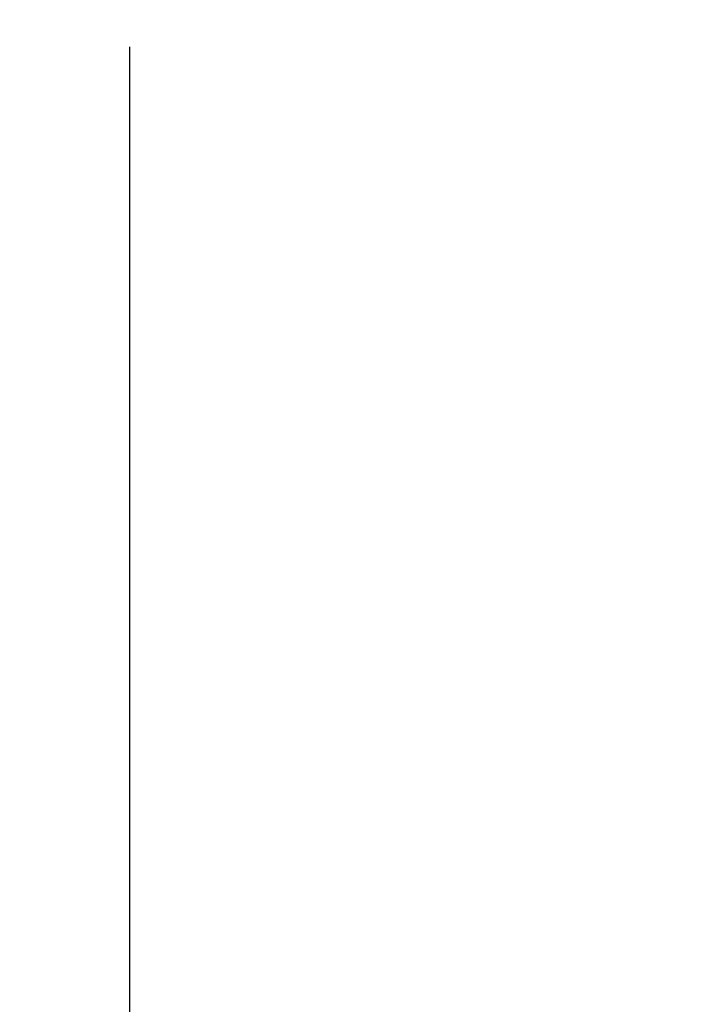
# Model space of a CAD drawing. Header units: millimetres. Extents: x -1030 to 192, y -442 to 180.
# Tile 9 of 256: x -1013.65 to -1007.98, y -418.39 to -409.97. Entities that reach past the tile are written whole.
import ezdxf

# ---------------------------------------------------------------- set-up
doc = ezdxf.new("R2010")
doc.units = ezdxf.units.MM
doc.header["$MEASUREMENT"] = 0
doc.layers.add('OVIDIO 120x60x72h', color=7, linetype='Continuous')

msp = doc.modelspace()

# ---------------------------------------------------------------- linework, layer by layer
at = {"layer": 'OVIDIO 120x60x72h', "extrusion": (0.108979, 0.202852, 0.973126)}
for points in [[(700.1307, 998.2628), (700.1307, 837.607)], [(700.1307, 837.607), (700.1307, 998.2628)], [(699.8353, 998.2628), (699.8353, 837.607)], [(699.5398, 837.607), (699.5398, 998.2628)], [(699.5398, 998.2628), (699.5398, 837.607)], [(697.1141, 991.6857), (697.1141, 981.6436)], [(696.5231, 991.6857), (696.5231, 981.6436)]]:
    msp.add_lwpolyline(points, dxfattribs=at)
at = {"layer": 'OVIDIO 120x60x72h', "extrusion": (0.235702, 0.235702, 0.942809)}
for points in [[(417.7515, 1208.228), (417.7515, 1099.1502)], [(416.8028, 1099.1502), (416.8028, 1208.228)], [(414.9054, 1208.228), (414.9054, 1099.1502)], [(413.9567, 1099.1502), (413.9567, 1208.228)]]:
    msp.add_lwpolyline(points, dxfattribs=at)
at = {"layer": 'OVIDIO 120x60x72h', "extrusion": (0.881208, -0.265507, 0.391124)}
for points in [[(-647.4306, 970.5539), (-693.0503, 1029.7741)], [(-693.0503, 1029.7741), (-647.4306, 970.5539)]]:
    msp.add_lwpolyline(points, dxfattribs=at)
at = {"layer": 'OVIDIO 120x60x72h', "extrusion": (0.881275, -0.265352, 0.391079)}
for points in [[(-647.4225, 971.8636), (-689.8063, 1026.9133)], [(-689.8063, 1026.9133), (-647.4225, 971.8636)], [(-647.6017, 971.726), (-689.9854, 1026.7754)]]:
    msp.add_lwpolyline(points, dxfattribs=at)
at = {"layer": 'OVIDIO 120x60x72h', "extrusion": (0.881185, -0.265561, 0.391139)}
for points in [[(-693.8279, 1029.2328), (-647.5076, 969.1146)], [(-647.5076, 969.1146), (-693.8279, 1029.2328)]]:
    msp.add_lwpolyline(points, dxfattribs=at)
at = {"layer": 'OVIDIO 120x60x72h', "extrusion": (0.108984, 0.202859, 0.973124)}
msp.add_lwpolyline([(697.7024, 981.6503), (697.7024, 991.6924)], dxfattribs=at)
at = {"layer": 'OVIDIO 120x60x72h', "extrusion": (-0.276084, 0.122608, 0.953281)}
msp.add_lwpolyline([(786.3562, -496.083), (786.3562, -497.583)], dxfattribs=at)
at = {"layer": 'OVIDIO 120x60x72h', "extrusion": (0, 1, 0)}
for points in [[(1013.3868, 752.7161), (1012.0452, 755.3994)], [(1012.0452, 755.3994), (1013.3868, 752.7161)], [(1013.022, 752.5337), (1011.6803, 755.217)], [(1012.0452, 755.3994), (1013.3868, 752.7161)]]:
    msp.add_lwpolyline(points, dxfattribs=at)
at = {"layer": 'OVIDIO 120x60x72h', "extrusion": (0.318265, -0.213729, 0.923595)}
msp.add_lwpolyline([(-905.5054, 853.4127), (-905.5054, 854.3645)], dxfattribs=at)
at = {"layer": 'OVIDIO 120x60x72h', "extrusion": (1, 0, 0)}
for points in [[(-410.204, 752.7161), (-422.597, 752.7161)], [(-422.597, 755.3994), (-410.204, 755.3994)]]:
    msp.add_lwpolyline(points, dxfattribs=at)
at = {"layer": 'OVIDIO 120x60x72h', "extrusion": (0.318267, -0.213731, 0.923594)}
for points in [[(-905.1318, 854.365), (-905.1318, 853.4133)], [(-904.7578, 854.365), (-904.7578, 853.4133)]]:
    msp.add_lwpolyline(points, dxfattribs=at)
at = {"layer": 'OVIDIO 120x60x72h'}
msp.add_lwpolyline([(-1012.716, -410.204), (-1012.716, -422.597)], dxfattribs=at)
at = {"layer": 'OVIDIO 120x60x72h', "extrusion": (0.108989, 0.202866, 0.973122)}
msp.add_lwpolyline([(698.413, 991.6993), (698.413, 996.6993)], dxfattribs=at)
at = {"layer": 'OVIDIO 120x60x72h', "extrusion": (0.108995, 0.202872, 0.97312)}
msp.add_lwpolyline([(697.6904, 996.7116), (697.6904, 991.7117)], dxfattribs=at)
at = {"layer": 'OVIDIO 120x60x72h', "extrusion": (3.22775e-07, 1, 6.45548e-07)}
for points in [[(1012.657, 752.3515), (1011.3153, 755.0348)], [(1011.3153, 755.0348), (1012.657, 752.3515)]]:
    msp.add_lwpolyline(points, dxfattribs=at)

doc.saveas('drawing.dxf')
